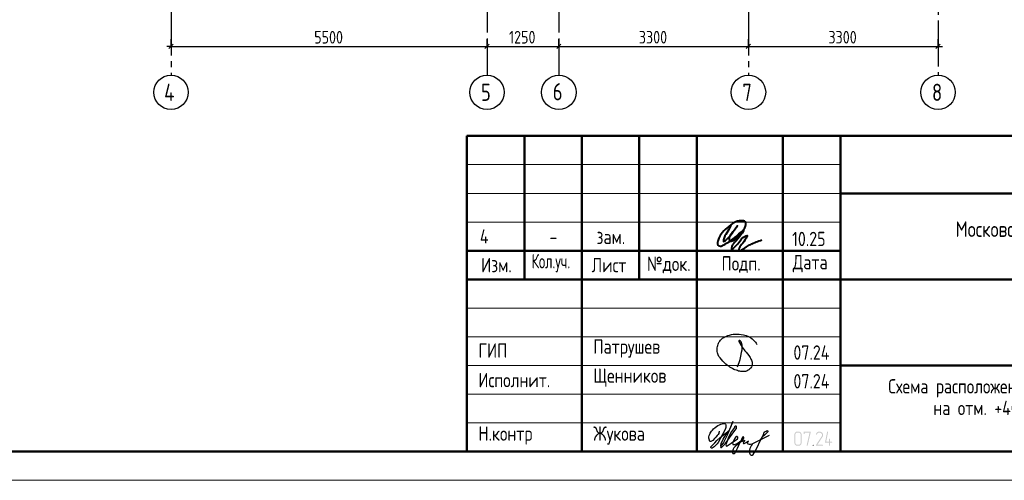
# Model space of a CAD drawing. Header units: millimetres. Extents: x 40580 to 1168286, y -220995 to 81020.
# Tile 166 of 194: x 487385 to 504522, y -128368 to -120343. Entities that reach past the tile are written whole.
import ezdxf

# ---------------------------------------------------------------- set-up
doc = ezdxf.new("R2010")
doc.units = ezdxf.units.MM
doc.linetypes.add('______5', pattern=[1100, 800, -100, 100, -100])
doc.linetypes.add('CENTER', pattern=[2, 1.25, -0.25, 0.25, -0.25])
for name, color, linetype, lineweight in [('Standard', 7, 'Continuous', 25), ('ОСИ', 7, 'CENTER', 15), ('Основная', 7, 'Continuous', 40)]:
    doc.layers.add(name, color=color, linetype=linetype, lineweight=lineweight)
doc.styles.add('GOST 2.304-81', font='txt')
doc.styles.add('ISOCPEUR', font='isocpeur.ttf')
doc.styles.get("Standard").update_dxf_attribs({"font": 'isocpeur.ttf'})

# ---------------------------------------------------------------- blocks, each defined once
blk = doc.blocks.new('яяя')
at = {"lineweight": 30}
for points in [[(345424, 110432), (345425, 110410), (345424, 110397), (345417, 110379), (345406, 110350), (345390, 110319), (345357, 110275), (345310, 110221), (345265, 110176), (345198, 110110), (345161, 110077), (345133, 110066), (345116, 110066), (345102, 110075), (345090, 110091), (345082, 110115), (345074, 110146), (345066, 110182), (345064, 110206), (345067, 110234), (345077, 110278), (345095, 110320), (345114, 110361), (345134, 110395), (345159, 110428), (345195, 110469), (345228, 110506), (345284, 110560), (345331, 110595), (345379, 110625), (345435, 110648), (345486, 110670), (345532, 110686), (345573, 110696), (345605, 110698), (345621, 110695), (345635, 110687), (345648, 110671), (345656, 110649), (345659, 110625), (345659, 110583), (345656, 110553), (345647, 110523), (345635, 110489), (345387, 110033), (345349, 109985), (345311, 109948), (345247, 109889), (345209, 109858), (345192, 109844), (345180, 109837), (345157, 109833), (345150, 109835), (345140, 109842), (345135, 109856), (345138, 109881), (345148, 109892), (345183, 109930), (345267, 110024), (345343, 110105), (345455, 110213), (345617, 110343), (345775, 110456), (345811, 110526), (345838, 110607), (345890, 110740), (345902, 110771), (345698, 110295), (345672, 110226), (345626, 110132), (345572, 110032), (345518, 109953), (345481, 109918), (345497, 110001), (345567, 110147), (345655, 110301), (345760, 110442)], [(345481, 109918), (345476, 109896), (345475, 109874), (345485, 109861), (345506, 109866), (345539, 109891), (345632, 109983), (345968, 110450), (346022, 110527), (346029, 110560), (346027, 110579), (346026, 110590), (346010, 110605), (345993, 110609), (345975, 110601), (345962, 110584), (345954, 110562), (345857, 110421), (345783, 110292), (345741, 110183), (345701, 110079), (345665, 109985), (345660, 109952), (345666, 109929), (345669, 109915), (345682, 109910), (345702, 109914), (345735, 109941), (345846, 110007), (346065, 110160), (346075, 110193), (346070, 110217), (346066, 110236), (346052, 110241), (346030, 110241), (346007, 110228), (345978, 110203), (345960, 110164), (345892, 110010), (345895, 109986), (345904, 109966), (345925, 109964), (345969, 109968), (346045, 110000), (346218, 110114), (346261, 110154), (346280, 110184), (346282, 110210), (346278, 110225), (346263, 110229), (346241, 110222), (346220, 110198), (346162, 110049), (345989, 109904), (345932, 109849), (345906, 109805), (345891, 109739), (345890, 109690), (345899, 109652), (345924, 109647), (345956, 109655), (345980, 109674), (346058, 109838), (346158, 110046), (346261, 110098), (346314, 110120), (346292, 110079), (346269, 110036), (346261, 110008), (346267, 109998), (346293, 109998), (346363, 110039), (346445, 110095), (346421, 110068), (346414, 110040), (346407, 110011), (346416, 109990), (346466, 109972), (346509, 109977), (346574, 109984), (347172, 110293)], [(346586, 109971), (346543, 109917), (346509, 109873), (346489, 109825), (346475, 109767), (346472, 109710), (346478, 109675), (346485, 109641), (346501, 109621), (346517, 109602), (346542, 109589), (346568, 109592), (346605, 109620), (346680, 109731), (346736, 109842), (346865, 110115), (346962, 110290), (346969, 110318), (346979, 110360), (347013, 110403), (347056, 110434), (347091, 110450), (347109, 110450), (347121, 110434), (347115, 110405), (347072, 110355), (347012, 110307), (346924, 110222)]]:
    blk.add_lwpolyline(points, dxfattribs=at)
blk = doc.blocks.new('Из_буфера32210')
at = {"color": 7, "lineweight": 25}
blk.add_lwpolyline([(357, 84), (386, 160), (399, 213), (405, 239), (412, 268), (420, 299), (427, 339), (434, 380), (437, 414), (438, 442), (436, 466), (430, 489), (425, 504), (417, 519), (409, 531), (405, 535), (403, 536), (400, 539), (394, 541), (387, 543), (383, 542), (379, 539), (377, 534), (377, 528), (379, 523), (438, 428), (470, 382), (484, 365), (504, 341), (528, 310), (551, 280), (562, 264), (575, 247), (582, 235), (589, 220), (599, 198), (606, 184), (610, 167), (611, 155), (612, 143), (611, 127), (609, 116), (603, 96), (596, 82), (588, 69), (579, 56), (563, 43), (551, 34), (539, 25), (524, 16), (511, 10), (494, 5), (481, 3), (456, 0), (432, 1), (415, 3), (396, 6), (375, 11), (355, 19), (336, 24), (310, 31), (293, 39), (269, 53), (243, 69), (223, 80), (202, 93), (180, 109), (152, 128), (126, 152), (98, 182), (77, 211), (52, 241), (32, 266), (20, 293), (8, 329), (3, 348), (1, 373), (0, 393), (1, 417), (6, 440), (13, 454), (20, 476), (26, 497), (38, 517), (47, 529), (60, 548), (75, 563), (95, 581), (115, 593), (135, 606), (161, 618), (187, 628), (213, 638), (251, 647), (282, 653), (319, 655), (353, 655), (384, 652), (418, 648), (460, 641), (503, 628), (544, 611), (579, 594), (611, 573), (639, 545), (666, 515), (679, 496), (694, 471)], dxfattribs=at)

msp = doc.modelspace()

# ---------------------------------------------------------------- hatches: boundary and pattern name
at = {"layer": 'Standard', "linetype": 'Continuous', "lineweight": 25, "transparency": 33554687}
h = msp.add_hatch(color=7, dxfattribs=at)
h.paths.add_polyline_path([(500993.5, -127713.9), (500993.5, -127716.6), (500993.3, -127719.3), (500993, -127721.9), (500992.5, -127724.4), (500992.1, -127727), (500991.3, -127729.4), (500990.6, -127731.9), (500989.6, -127734.2), (500988.6, -127736.6), (500987.4, -127738.8), (500986.2, -127741.1), (500984.7, -127743.2), (500983.3, -127745.4), (500981.6, -127747.5), (500979.8, -127749.5), (500977.9, -127751.5), (500975.9, -127753.4), (500973.9, -127755.2), (500971.8, -127756.9), (500969.7, -127758.4), (500967.5, -127759.8), (500965.2, -127761.1), (500963, -127762.3), (500960.6, -127763.3), (500958.3, -127764.2), (500955.8, -127765), (500953.3, -127765.7), (500950.8, -127766.2), (500948.2, -127766.7), (500945.5, -127767), (500942.9, -127767.2), (500940.1, -127767.2), (500922.3, -127767.2), (500919.8, -127767.2), (500917.2, -127767), (500914.7, -127766.7), (500912.3, -127766.2), (500909.9, -127765.7), (500907.5, -127765), (500905.1, -127764.3), (500902.8, -127763.3), (500900.5, -127762.3), (500898.3, -127761.1), (500896, -127759.9), (500893.8, -127758.5), (500891.7, -127757), (500889.6, -127755.3), (500887.4, -127753.6), (500885.4, -127751.7), (500883.4, -127749.7), (500881.6, -127747.7), (500879.8, -127745.6), (500878.3, -127743.5), (500876.7, -127741.3), (500875.5, -127739.1), (500874.2, -127736.8), (500873.2, -127734.4), (500872.1, -127732.1), (500871.4, -127729.6), (500870.6, -127727.2), (500870.1, -127724.6), (500869.6, -127722), (500869.3, -127719.4), (500869.1, -127716.7), (500869.1, -127713.9), (500869.1, -127571.8), (500869.1, -127569.1), (500869.3, -127566.6), (500869.6, -127564), (500870, -127561.5), (500870.5, -127559), (500871.2, -127556.6), (500872, -127554.1), (500872.9, -127551.8), (500873.9, -127549.5), (500875.1, -127547.2), (500876.3, -127545), (500877.8, -127542.8), (500879.2, -127540.7), (500880.9, -127538.6), (500882.6, -127536.5), (500884.5, -127534.5), (500886.5, -127532.5), (500888.5, -127530.7), (500890.5, -127529), (500892.7, -127527.5), (500894.8, -127526), (500897.1, -127524.7), (500899.3, -127523.5), (500901.7, -127522.5), (500904.1, -127521.5), (500906.5, -127520.7), (500909, -127520), (500911.6, -127519.5), (500914.2, -127519), (500916.8, -127518.7), (500919.5, -127518.5), (500922.3, -127518.5), (500940.1, -127518.5), (500942.8, -127518.5), (500945.4, -127518.7), (500948.1, -127519), (500950.6, -127519.5), (500953.2, -127520), (500955.6, -127520.7), (500958.1, -127521.4), (500960.4, -127522.4), (500962.8, -127523.4), (500965, -127524.6), (500967.3, -127525.8), (500969.4, -127527.2), (500971.6, -127528.7), (500973.7, -127530.4), (500975.7, -127532.1), (500977.7, -127534), (500979.7, -127536), (500981.4, -127538), (500983.1, -127540.1), (500984.6, -127542.2), (500986.1, -127544.4), (500987.3, -127546.6), (500988.6, -127548.9), (500989.6, -127551.3), (500990.6, -127553.6), (500991.3, -127556.1), (500992, -127558.5), (500992.5, -127561.1), (500993, -127563.7), (500993.3, -127566.3), (500993.5, -127569), (500993.5, -127571.8)], flags=16)
h.paths.add_polyline_path([(500975.8, -127713.9), (500975.8, -127571.7), (500975.8, -127568.1), (500975.2, -127564.7), (500974.5, -127561.3), (500973.2, -127558.2), (500971.9, -127555.1), (500969.9, -127552.2), (500967.9, -127549.3), (500965.3, -127546.7), (500962.7, -127544.1), (500959.8, -127542.1), (500956.9, -127540.1), (500953.8, -127538.8), (500950.6, -127537.5), (500947.2, -127536.9), (500943.8, -127536.2), (500940.1, -127536.2), (500922.3, -127536.2), (500918.6, -127536.2), (500915.2, -127536.9), (500911.8, -127537.5), (500908.7, -127538.8), (500905.5, -127540.1), (500902.6, -127542), (500899.8, -127544), (500897.2, -127546.6), (500894.6, -127549.2), (500892.6, -127552.1), (500890.7, -127554.9), (500889.4, -127558.1), (500888.1, -127561.2), (500887.4, -127564.7), (500886.8, -127568.1), (500886.8, -127571.7), (500886.8, -127713.9), (500886.8, -127717.6), (500887.4, -127720.9), (500888.1, -127724.3), (500889.5, -127727.4), (500890.8, -127730.5), (500892.8, -127733.4), (500894.8, -127736.3), (500897.5, -127738.9), (500900.2, -127741.6), (500903.1, -127743.6), (500906, -127745.5), (500909.1, -127746.9), (500912.2, -127748.2), (500915.5, -127748.8), (500918.8, -127749.5), (500922.3, -127749.5), (500940.1, -127749.5), (500943.7, -127749.5), (500947.1, -127748.9), (500950.4, -127748.2), (500953.6, -127747), (500956.7, -127745.7), (500959.6, -127743.8), (500962.5, -127741.9), (500965.1, -127739.4), (500967.8, -127736.8), (500969.8, -127734), (500971.8, -127731.1), (500973.2, -127728), (500974.5, -127724.8), (500975.2, -127721.3), (500975.8, -127717.8)])
for points in [[(501153.3, -127529.3), (501099.9, -127760.3), (501099.6, -127761.1), (501098.8, -127762.4), (501098, -127763.6), (501096.7, -127765.4), (501091.3, -127767.2), (501089.7, -127767.2), (501088.1, -127766.7), (501086.5, -127766.1), (501084.9, -127765.1), (501084.2, -127764.5), (501083.7, -127763.8), (501083.2, -127763.1), (501082.8, -127762.3), (501082.4, -127761.5), (501082.3, -127760.6), (501082.1, -127759.7), (501082.1, -127758.7), (501082.4, -127756.4), (501133.4, -127536.2), (501046.6, -127536.2), (501046.6, -127553.8), (501046.6, -127554.8), (501046.5, -127555.8), (501046.3, -127556.8), (501046, -127557.6), (501045.7, -127558.4), (501045.2, -127559.2), (501044.8, -127559.9), (501044.1, -127560.5), (501042.9, -127561.6), (501041.3, -127562.1), (501039.7, -127562.6), (501037.8, -127562.6), (501037.3, -127562.6), (501036.6, -127562.5), (501036, -127562.4), (501035.2, -127562.1), (501034.5, -127561.9), (501033.5, -127561.5), (501032.6, -127561.1), (501031.6, -127560.5), (501030.9, -127560), (501030.4, -127559.3), (501029.9, -127558.6), (501029.6, -127557.8), (501029.2, -127556.9), (501029.1, -127555.9), (501028.9, -127554.9), (501028.9, -127553.8), (501028.9, -127527.4), (501028.9, -127526.3), (501029, -127525.3), (501029.2, -127524.3), (501029.5, -127523.5), (501029.7, -127522.7), (501030.2, -127522), (501030.6, -127521.3), (501031.1, -127520.7), (501031.7, -127520.2), (501032.4, -127519.8), (501033.1, -127519.3), (501033.9, -127519.1), (501034.7, -127518.8), (501035.7, -127518.6), (501036.7, -127518.5), (501037.8, -127518.5), (501144.6, -127518.5), (501146.7, -127518.5), (501148.3, -127519.1), (501150, -127519.6), (501151.2, -127520.7), (501152.4, -127521.8), (501153.1, -127523.3), (501153.7, -127524.8), (501153.7, -127526.6)], [(501357.2, -127767.2), (501251, -127767.2), (501249.4, -127767.2), (501247.8, -127766.5), (501246.3, -127765.8), (501244.8, -127764.4), (501243.5, -127762.8), (501242.9, -127761.2), (501242.3, -127759.5), (501242.3, -127757.6), (501242.3, -127756.4), (501242.6, -127755.3), (501242.9, -127754.2), (501243.5, -127753.4), (501341.2, -127605.8), (501344.9, -127598.9), (501347.6, -127592.7), (501348.6, -127589.5), (501349.2, -127586.2), (501349.7, -127582.9), (501349.7, -127579.5), (501349.7, -127577.3), (501349.5, -127575.1), (501349.2, -127573), (501348.8, -127570.9), (501348.3, -127568.9), (501347.6, -127566.9), (501347, -127564.9), (501346.1, -127563), (501345.1, -127561.1), (501344, -127559.3), (501342.9, -127557.5), (501341.5, -127555.7), (501340.1, -127554), (501338.5, -127552.4), (501336.9, -127550.7), (501335.1, -127549.2), (501333.5, -127547.8), (501331.8, -127546.5), (501330, -127545.2), (501328.1, -127544.1), (501326.2, -127542.9), (501324.2, -127541.9), (501322.2, -127540.9), (501320, -127540), (501317.8, -127539.2), (501315.6, -127538.5), (501313.4, -127537.9), (501311.2, -127537.4), (501309, -127537), (501306.8, -127536.8), (501304.6, -127536.6), (501302.4, -127536.6), (501299.3, -127536.6), (501296.3, -127537), (501293.3, -127537.4), (501290.4, -127538.3), (501287.6, -127539.1), (501284.8, -127540.4), (501282.1, -127541.7), (501279.4, -127543.4), (501276.8, -127545.1), (501274.4, -127547.4), (501272.1, -127549.7), (501269.9, -127552.6), (501267.8, -127555.5), (501265.9, -127559), (501264, -127562.5), (501262.4, -127566.7), (501261.8, -127568.1), (501261.1, -127569.1), (501260.3, -127570.2), (501259.3, -127570.9), (501258.4, -127571.4), (501257.1, -127571.8), (501255.9, -127572.2), (501254.4, -127572.5), (501252.5, -127572.5), (501250.9, -127571.9), (501249.2, -127571.3), (501247.9, -127570.1), (501247.2, -127569.5), (501246.7, -127568.8), (501246.1, -127568.1), (501245.8, -127567.3), (501245.5, -127566.6), (501245.3, -127565.7), (501245.1, -127564.8), (501245.1, -127563.8), (501245.6, -127560.6), (501246.6, -127557.9), (501247.6, -127555.4), (501248.7, -127552.9), (501249.9, -127550.5), (501251.1, -127548.1), (501252.4, -127546), (501253.7, -127543.8), (501255.2, -127541.7), (501256.7, -127539.7), (501258.2, -127537.9), (501259.8, -127536), (501261.5, -127534.3), (501263.3, -127532.6), (501265.1, -127531.1), (501267, -127529.6), (501268.9, -127528.2), (501272.4, -127525.8), (501276.2, -127524), (501280, -127522.2), (501284.1, -127520.9), (501288.2, -127519.7), (501292.5, -127519.1), (501296.9, -127518.5), (501301.5, -127518.5), (501304.6, -127518.5), (501307.7, -127518.8), (501310.8, -127519.1), (501313.8, -127519.6), (501316.9, -127520.1), (501319.8, -127521), (501322.7, -127521.8), (501325.6, -127522.8), (501328.4, -127523.9), (501331.2, -127525.3), (501333.9, -127526.7), (501336.6, -127528.3), (501339.3, -127529.9), (501341.9, -127531.8), (501344.5, -127533.7), (501347, -127535.9), (501349.6, -127538.2), (501351.9, -127540.6), (501354.2, -127543), (501356.2, -127545.5), (501358.1, -127548), (501359.8, -127550.6), (501361.4, -127553.2), (501362.7, -127556), (501364, -127558.7), (501365, -127561.5), (501366, -127564.4), (501366.6, -127567.3), (501367.3, -127570.3), (501367.6, -127573.3), (501368, -127576.4), (501368, -127579.6), (501368, -127584), (501367.3, -127588.3), (501366.6, -127592.6), (501365.3, -127596.8), (501364.6, -127598.9), (501363.7, -127601.1), (501362.8, -127603.4), (501361.6, -127605.7), (501360.5, -127608.1), (501359.1, -127610.6), (501357.7, -127613.1), (501356, -127615.8), (501267.7, -127749.5), (501357.2, -127749.5), (501358.9, -127749.5), (501360.4, -127750.2), (501362, -127750.9), (501363.3, -127752.2), (501364.7, -127753.6), (501365.4, -127755.1), (501366.1, -127756.7), (501366.1, -127758.4), (501366.1, -127759.9), (501365.5, -127761.4), (501364.9, -127763), (501363.8, -127764.4), (501363.2, -127765.1), (501362.5, -127765.6), (501361.8, -127766.1), (501361, -127766.5), (501360.2, -127766.8), (501359.2, -127767), (501358.3, -127767.2)], [(501490.7, -127696.2), (501517.6, -127696.2), (501519.3, -127696.2), (501520.8, -127696.9), (501522.3, -127697.6), (501523.7, -127699), (501525.1, -127700.3), (501525.8, -127701.9), (501526.5, -127703.4), (501526.5, -127705.1), (501526.5, -127706.7), (501525.9, -127708.2), (501525.3, -127709.7), (501524.1, -127711.1), (501523.6, -127711.8), (501522.9, -127712.3), (501522.2, -127712.9), (501521.3, -127713.2), (501520.5, -127713.6), (501519.6, -127713.7), (501518.6, -127713.9), (501517.6, -127713.9), (501490.7, -127713.9), (501490.7, -127758.4), (501490.7, -127759.4), (501490.6, -127760.4), (501490.4, -127761.3), (501490.1, -127762.2), (501489.8, -127763), (501489.3, -127763.8), (501488.9, -127764.5), (501488.2, -127765.1), (501487, -127766.2), (501485.4, -127766.7), (501483.8, -127767.2), (501481.9, -127767.2), (501481.4, -127767.2), (501480.8, -127767.1), (501480.1, -127767), (501479.4, -127766.7), (501478.6, -127766.4), (501477.7, -127766), (501476.7, -127765.6), (501475.7, -127765.1), (501475, -127764.6), (501474.5, -127763.9), (501474, -127763.2), (501473.7, -127762.4), (501473.4, -127761.5), (501473.2, -127760.5), (501473, -127759.5), (501473, -127758.4), (501473, -127713.9), (501410.8, -127713.9), (501408.9, -127713.9), (501407.3, -127713.3), (501405.7, -127712.7), (501404.4, -127711.4), (501403.2, -127710.2), (501402.6, -127708.7), (501401.9, -127707.2), (501401.9, -127705.4), (501402.1, -127703.3), (501437.6, -127525.6), (501437.9, -127523.8), (501438.7, -127522.5), (501439.4, -127521.2), (501440.7, -127520.3), (501446.2, -127518.5), (501447.9, -127518.5), (501449.5, -127519.1), (501451.1, -127519.7), (501452.5, -127520.9), (501453.2, -127521.5), (501453.7, -127522.2), (501454.2, -127522.9), (501454.5, -127523.7), (501454.9, -127524.5), (501455.1, -127525.3), (501455.2, -127526.2), (501455.2, -127527.2), (501455, -127529.2), (501421.6, -127696.2), (501473, -127696.2), (501473, -127651.6), (501473, -127650.1), (501473.7, -127648.6), (501474.4, -127647.2), (501475.8, -127645.7), (501476.4, -127645), (501477.2, -127644.4), (501477.9, -127643.9), (501478.7, -127643.5), (501479.4, -127643.1), (501480.2, -127642.9), (501481, -127642.8), (501481.9, -127642.8), (501483.5, -127642.8), (501485, -127643.3), (501486.5, -127643.9), (501487.9, -127645.1), (501488.6, -127645.6), (501489.1, -127646.3), (501489.7, -127647), (501490, -127647.9), (501490.4, -127648.7), (501490.5, -127649.6), (501490.7, -127650.6), (501490.7, -127651.6)], [(501197.6, -127749.5), (501199.3, -127749.5), (501200.8, -127750.2), (501202.3, -127750.9), (501203.7, -127752.2), (501205.1, -127753.6), (501205.8, -127755.1), (501206.4, -127756.7), (501206.4, -127758.4), (501206.4, -127759.9), (501205.9, -127761.4), (501205.3, -127763), (501204.1, -127764.4), (501203.6, -127765.1), (501202.9, -127765.6), (501202.2, -127766.1), (501201.3, -127766.5), (501200.5, -127766.8), (501199.6, -127767), (501198.7, -127767.2), (501197.6, -127767.2), (501195.6, -127767.2), (501193.9, -127766.6), (501192.3, -127766), (501191, -127764.7), (501189.9, -127763.3), (501189.3, -127761.7), (501188.8, -127760.1), (501188.8, -127758.4), (501188.8, -127757.3), (501189.3, -127755.9), (501189.8, -127754.5), (501190.9, -127752.9), (501191.4, -127752), (501192.1, -127751.4), (501192.8, -127750.8), (501193.6, -127750.3), (501194.5, -127749.9), (501195.4, -127749.7), (501196.4, -127749.5)]]:
    msp.add_hatch(color=7, dxfattribs=at).paths.add_polyline_path(points, flags=16)

# ---------------------------------------------------------------- linework, layer by layer
at = {"layer": 'Standard', "color": 7, "linetype": 'Continuous', "lineweight": -3, "transparency": 33554687}
for p, q in [((490018.8, -120808.4), (489943.8, -120808.4)), ((490018.8, -120808.4), (495518.8, -120808.4)), ((495518.8, -120808.4), (496768.8, -120808.4)), ((496768.8, -120808.4), (500068.8, -120808.4)), ((500068.8, -120808.4), (503368.8, -120808.4)), ((503368.8, -120808.4), (503443.8, -120808.4))]:
    msp.add_line(p, q, dxfattribs=at)
at = {"layer": 'Standard', "color": 7, "linetype": 'Continuous', "lineweight": 25, "transparency": 33554687}
for p, q in [((489981.3, -120845.9), (490056.3, -120770.9)), ((495481.3, -120845.9), (495556.3, -120770.9)), ((496731.3, -120845.9), (496806.3, -120770.9)), ((500031.3, -120845.9), (500106.3, -120770.9)), ((503331.3, -120845.9), (503406.3, -120770.9)), ((495168.3, -127868.5), (513668.3, -127868.5)), ((495168.3, -127868.5), (513668.3, -127868.5)), ((495168.3, -127868.5), (513668.3, -127868.5))]:
    msp.add_line(p, q, dxfattribs=at)
at = {"layer": 'Standard', "color": 251, "linetype": 'Continuous', "lineweight": -3, "true_color": 0x656565, "transparency": 33554687}
for p, q in [((490018.8, -120808.4), (490018.8, -120683.4)), ((490018.8, -120808.4), (490018.8, -120933.4)), ((490018.8, -120808.4), (490018.8, -120808.4)), ((495518.8, -120808.4), (495518.8, -120683.4)), ((495518.8, -120808.4), (495518.8, -120933.4)), ((495518.8, -120808.4), (495518.8, -120808.4)), ((496768.8, -120808.4), (496768.8, -120683.4)), ((496768.8, -120808.4), (496768.8, -120933.4)), ((496768.8, -120808.4), (496768.8, -120808.4)), ((500068.8, -120808.4), (500068.8, -120683.4)), ((500068.8, -120808.4), (500068.8, -120933.4)), ((500068.8, -120808.4), (500068.8, -120808.4)), ((503368.8, -120808.4), (503368.8, -120683.4)), ((503368.8, -120808.4), (503368.8, -120933.4)), ((503368.8, -120808.4), (503368.8, -120808.4))]:
    msp.add_line(p, q, dxfattribs=at)
at = {"layer": 'Standard', "color": 7, "linetype": 'Continuous', "lineweight": 50, "transparency": 33554687}
for p, q in [((495168.3, -127868.5), (495168.3, -122368.5)), ((495168.3, -122368.5), (513668.3, -122368.5)), ((496168.3, -124868.5), (496168.3, -122368.5)), ((497168.3, -127868.5), (497168.3, -122368.5)), ((498168.3, -124868.5), (498168.3, -122368.5)), ((499168.3, -127868.5), (499168.3, -122368.5)), ((500668.3, -127868.5), (500668.3, -122368.5)), ((501668.3, -127868.5), (501668.3, -122368.5)), ((501668.3, -123368.5), (513668.3, -123368.5)), ((495168.3, -124368.5), (501668.3, -124368.5)), ((495168.3, -124368.5), (501668.3, -124368.5)), ((495168.3, -124868.5), (501668.3, -124868.5)), ((495168.3, -124868.5), (501668.3, -124868.5)), ((501668.3, -124868.5), (513668.3, -124868.5)), ((501668.3, -126368.5), (513668.3, -126368.5))]:
    msp.add_line(p, q, dxfattribs=at)
at = {"layer": 'Standard', "color": 7, "linetype": 'Continuous', "lineweight": 13, "transparency": 33554687}
for p, q in [((495168.3, -122868.5), (501668.3, -122868.5)), ((495168.3, -123368.5), (501668.3, -123368.5)), ((495168.3, -123868.5), (501668.3, -123868.5)), ((495168.3, -125368.5), (501668.3, -125368.5)), ((495168.3, -125868.5), (501668.3, -125868.5)), ((495168.3, -125868.5), (501668.3, -125868.5)), ((495168.3, -126368.5), (501668.3, -126368.5)), ((495168.3, -126368.5), (501668.3, -126368.5)), ((495168.3, -126868.5), (501668.3, -126868.5)), ((495168.3, -127368.5), (501668.3, -127368.5))]:
    msp.add_line(p, q, dxfattribs=at)
msp.add_lwpolyline([(484468.3, -128368.4), (514168.3, -128368.4), (514168.3, -86368.4), (484468.3, -86368.4), (484468.3, -128368.4)], close=True, dxfattribs=at)
at = {"layer": 'Standard', "color": 7, "linetype": 'Continuous', "lineweight": 50, "transparency": 33554687}
msp.add_lwpolyline([(486468.3, -86868.4), (513668.3, -86868.4), (513668.3, -127868.4), (486468.3, -127868.4), (486468.3, -86868.4)], close=True, dxfattribs=at)
at = {"layer": 'ОСИ', "color": 8, "linetype": '______5', "lineweight": -3, "transparency": 33554687}
for p, q in [((495518.8, -87868.4), (495518.8, -121308.4)), ((496768.8, -87868.4), (496768.8, -121308.4)), ((490018.8, -88268.4), (490018.8, -121308.4)), ((503368.8, -112659.8), (503368.8, -121308.4)), ((500068.8, -114668.4), (500068.8, -121308.4))]:
    msp.add_line(p, q, dxfattribs=at)
at = {"layer": 'ОСИ', "color": 7, "linetype": 'Continuous', "lineweight": -3, "transparency": 33554687}
for centre in [(490018.8, -121608.4), (495518.8, -121608.4), (496768.8, -121608.4), (500068.8, -121608.4), (503368.8, -121608.4)]:
    msp.add_circle(centre, 300, dxfattribs=at)
at = {"layer": 'Основная', "color": 7, "ltscale": 100}
msp.add_spline([(499761.1, -123931), (499691.7, -124057.3), (499634.7, -124179.2), (499634.7, -124207.2), (499669.4, -124189.3), (499766.7, -124084.2), (499878.5, -123936.5), (499798, -124040.6), (499735.3, -124135.6), (499743.2, -124197.1), (499802.4, -124191.5), (499880.7, -124125.6), (499972.4, -124017.1), (500023.9, -123913.1), (500017.2, -123865), (499932.9, -123848.7), (499858.4, -123859.4), (499728.6, -123944.4), (499611.2, -124054), (499554.2, -124151.3), (499532.9, -124224), (499534, -124270.9), (499574.3, -124288.8), (499642.5, -124265.4), (499830.4, -124140.1), (499984.7, -124012.6), (499829, -124223.5), (499773.5, -124320.8), (499773.4, -124339.2), (499806.9, -124322.4), (499900.9, -124225.1), (500026.1, -124109.9), (500045.1, -124105.4), (500027.2, -124147.9), (499950.2, -124259.8), (499903.1, -124347), (499909.8, -124366), (499945.6, -124357.1), (500108.9, -124257.5), (500303.5, -124179.2)], degree=3, dxfattribs=at)

# ---------------------------------------------------------------- block references
at = {"color": 1, "ltscale": 100}
msp.add_blockref('Из_буфера32210', (499523.4, -126474.7), dxfattribs=at)
at = {"color": 2, "lineweight": 60, "xscale": 0.5, "yscale": 0.5, "zscale": 0.5}
msp.add_blockref('яяя', (326847.6, -182727), dxfattribs=at)

# ---------------------------------------------------------------- texts
at = {"layer": 'Standard', "color": 7, "linetype": 'Continuous', "lineweight": 25, "transparency": 33554687, "style": 'GOST 2.304-81'}
for s, insert, char_height, width, attachment_point in [('5500', (492510.8, -120758.4), 220, 641.476, 7), ('1250', (495901.4, -120758.4), 220, 610.171, 7), ('3300', (498160.8, -120758.4), 220, 641.476, 7), ('3300', (501460.8, -120758.4), 220, 641.476, 7), ('Московская\\~область,\\~городской\\~округ\\~Звенигород,\\~район\\~', (503672.3, -124201.5), 270, 8136.208, 7), ('4', (495470.4, -123993.7), 250, 283.333, 2), ('зам.', (497674.8, -124002.6), 250, 283.333, 2), ('10.25', (500828.8, -124288.5), 250, 693.365, 7), ('-', (496674.8, -124002.6), 250, 283.333, 2), ('Изм.', (495416.2, -124743.7), 250, 631.146, 7), ('Лист', (497339.1, -124743.7), 250, 782.227, 7), ('Дата', (500841.3, -124743.7), 250, 782.227, 7), ('\\W0.83;Кол.уч.', (496295.3, -124743.7), 250, 799.955, 7), ('№док.', (498303.7, -124761.1), 250, 853.387, 7), ('Подп.', (499599.6, -124754.2), 250, 764.539, 7), ('ГИП', (495368.3, -126231), 250, 586.81, 7), ('Патрушев', (497368.3, -126231), 250, 1386.365, 7), ('07.24', (500851.4, -126267.2), 250, 817.627, 7), ('Исполнит.', (495368.3, -126746.7), 250, 1386.365, 7), ('Щенников', (497368.3, -126737.1), 250, 1333.081, 7), ('07.24', (500851.4, -126767.2), 250, 817.627, 7), ('Н.контр', (495368.3, -127746.7), 250, 1102.087, 7), ('Жукова', (497368.3, -127746.7), 250, 1031.11, 7)]:
    msp.add_mtext(s, dxfattribs=dict(at, insert=insert, char_height=char_height, width=width, attachment_point=attachment_point))
at = {"layer": 'Standard', "color": 7, "linetype": 'Continuous', "lineweight": 25, "transparency": 33554687, "insert": (505168.3, -126605.6), "char_height": 250, "width": 6741.875, "attachment_point": 2, "line_spacing_factor": 0.903614}
msp.add_mtext('{\\fGOST 2.304-81|b0|i0|c0|p0;Схема расположения арматурных каркасов}\\P{\\fGOST 2.304-81|b0|i0|c0|p0;на отм. +40.080 (секции 3, 4)}', dxfattribs=at)
at = {"layer": 'ОСИ', "color": 7, "linetype": 'Continuous', "lineweight": 25, "transparency": 33554687, "char_height": 300, "attachment_point": 7, "style": 'ISOCPEUR'}
for s, insert, width in [('\\W0.80;4', (489898.8, -121758.4), 359.83), ('\\W0.78;5', (495413.8, -121758.4), 326.834), ('\\W0.78;6', (496663.8, -121748.4), 326.843), ('\\W0.78;7', (499963.8, -121758.4), 326.843), ('\\W0.78;8', (503263.8, -121758.4), 326.843)]:
    msp.add_mtext(s, dxfattribs=dict(at, insert=insert, width=width))

doc.saveas('drawing.dxf')
